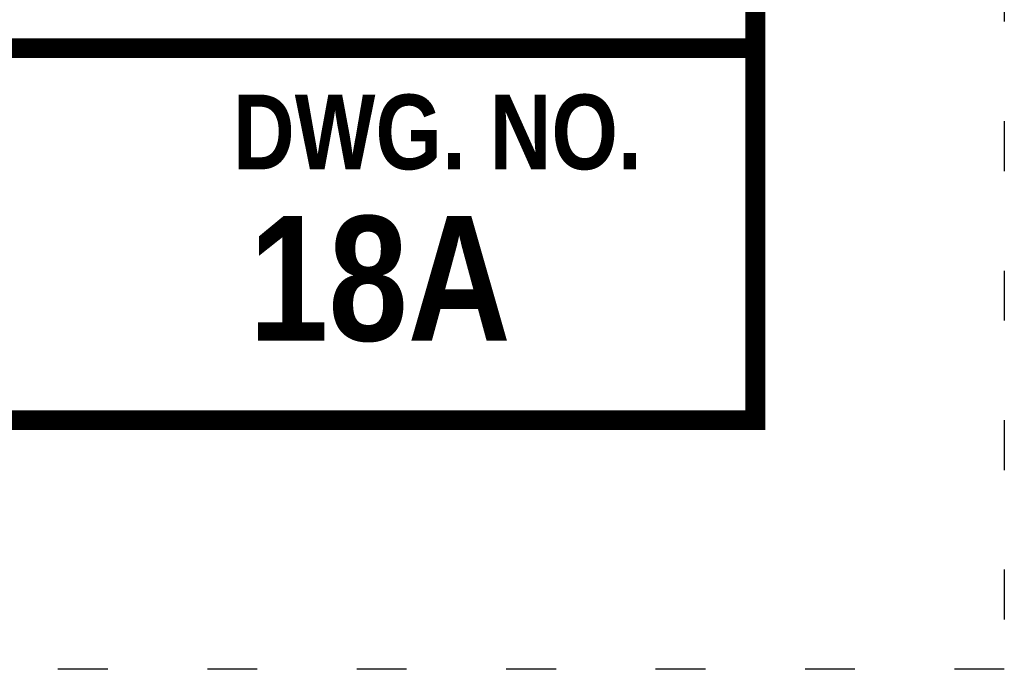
# Model space of a CAD drawing. Header units: feet. Extents: x 56.7 to 65.2, y 40.1 to 51.1.
# Tile 3 of 168: x 63.2 to 65.2, y 40.1 to 41.4. Entities that reach past the tile are written whole.
import ezdxf
from ezdxf.enums import TextEntityAlignment as Align

# ---------------------------------------------------------------- set-up
doc = ezdxf.new("R2010")
doc.units = ezdxf.units.FT
doc.header["$LTSCALE"] = 16
doc.header["$MEASUREMENT"] = 0
doc.linetypes.add('DOT2', pattern=[0.125, 0, -0.125])
doc.layers.get('DEFPOINTS').update_dxf_attribs({"linetype": 'CONTINUOUS'})
doc.layers.add('BORDER', color=7, linetype='CONTINUOUS')
doc.layers.add('TEXT', color=7, linetype='CONTINUOUS')
doc.styles.add('TECHNICAL', font='techb___.ttf')

msp = doc.modelspace()

# ---------------------------------------------------------------- linework, layer by layer
at = {"layer": 'BORDER', "const_width": 0.04}
msp.add_lwpolyline([(57.1833, 40.6186), (57.1833, 50.6186), (64.6833, 50.6186), (64.6833, 40.6186)], close=True, dxfattribs=at)
msp.add_lwpolyline([(57.1833, 41.3653), (64.6833, 41.3653)], dxfattribs=at)
at = {"layer": 'DEFPOINTS', "color": 7, "linetype": 'DOT2', "ltscale": 0.1}
msp.add_lwpolyline([(56.6833, 40.1186), (56.6833, 51.1186), (65.1833, 51.1186), (65.1833, 40.1186)], close=True, dxfattribs=at)

# ---------------------------------------------------------------- texts
at = {"layer": 'TEXT', "color": 7, "style": 'TECHNICAL'}
for s, height, p in [('DWG. NO.', 0.15, (64.4555, 41.1972)), ('18A', 0.25, (64.1923, 40.9032))]:
    msp.add_text(s, height=height, dxfattribs=at).set_placement(p, align=Align.MIDDLE_RIGHT)

doc.saveas('drawing.dxf')
